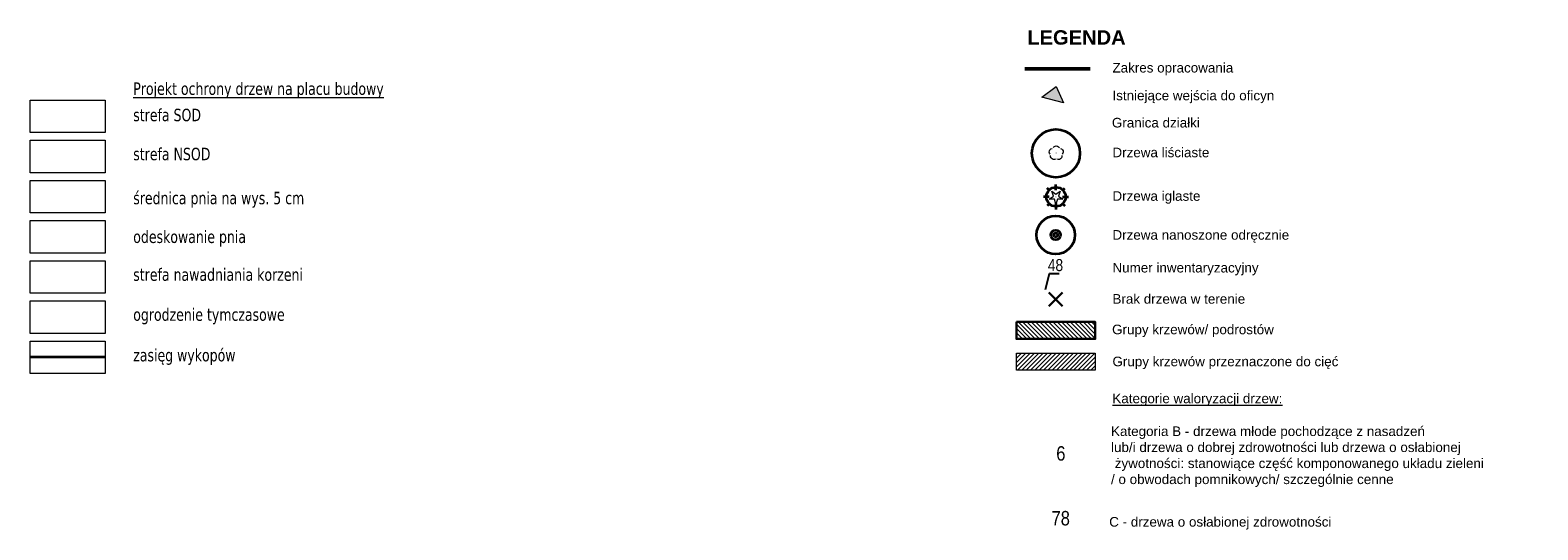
# Model space of a CAD drawing. Extents: x 5477758 to 5478353, y 5918276 to 5918502.
# Tile 127 of 127: x 5478196 to 5478353, y 5918404 to 5918456. Entities that reach past the tile are written whole.
import ezdxf

# ---------------------------------------------------------------- set-up
doc = ezdxf.new("R2010")
doc.units = 0
doc.header["$LTSCALE"] = 0.25
doc.linetypes.add('budynki akt$0$DASHED', pattern=[19.05, 12.7, -6.35])
doc.layers.get('0').update_dxf_attribs({"linetype": 'CONTINUOUS', "lineweight": 13})
for name, color, linetype, lineweight in [('000_wejscia do budynków', 7, 'CONTINUOUS', 0), ('A_GRANICA OPRACOWANIA', 7, 'CONTINUOUS', 0), ('New_ZZ_legenda_Pen_No__1', 7, 'CONTINUOUS', 18), ('ZZ_brak-drzewa', 4, 'CONTINUOUS', 30), ('ZZ_drzewo-nanoszone-recznie', 24, 'CONTINUOUS', 35), ('ZZ_grupa', 60, 'CONTINUOUS', 30), ('ZZ_grupa-krzewow-szraf', 60, 'CONTINUOUS', 13), ('ZZ_korona', 94, 'CONTINUOUS', 35), ('ZZ_legenda', 7, 'CONTINUOUS', 13), ('ZZ_legenda_Pen_No__1', 7, 'CONTINUOUS', 18), ('ZZ_numer-inwentaryzacyjny', 5, 'CONTINUOUS', 25), ('ZZ_zasięg-wykopów', 34, 'FENCELINE2', 35)]:
    doc.layers.add(name, color=color, linetype=linetype, lineweight=lineweight)
doc.layers.add('@WYMIARY', color=7, linetype='CONTINUOUS', lineweight=5, true_color=0x000000)
doc.styles.add('GENERATED_STYLE_2', font='arial.ttf')
doc.styles.add('GENERATED_STYLE_5', font='arialbd.ttf')
doc.styles.add('TAHOMA', font='TAHOMA.TTF', dxfattribs={"width": 0.85})
doc.styles.add('zielen', font='ARIALN.TTF', dxfattribs={"height": 2.5})
doc.linetypes.add('FENCELINE2', pattern='A,0.25,-0.1,[132,ltypeshp.shx,S=0.1,R=0,X=-0.1,Y=0],-0.1,1', length=1.45)

# ---------------------------------------------------------------- blocks, each defined once
blk = doc.blocks.new('zw$2EFF')
at = {"lineweight": 18}
blk.add_hatch(color=256, dxfattribs=at).paths.add_polyline_path([(-0.77, 0.96), (0, 0), (0.77, 0.96)])
blk.add_lwpolyline([(-0.77, 0.96), (0.77, 0.96), (0, 0), (-0.77, 0.96)], dxfattribs=at)
blk = doc.blocks.new('drzewo-odreczne')
at = {"layer": 'ZZ_drzewo-nanoszone-recznie', "linetype": 'Continuous'}
for radius in [0.502, 0.196]:
    blk.add_circle((0, 0), radius, dxfattribs=at)
blk = doc.blocks.new('brak-drzewa')
at = {"layer": 'ZZ_brak-drzewa'}
for p, q in [((-0.71, 0.71), (0.71, -0.71)), ((0.71, 0.71), (-0.71, -0.71))]:
    blk.add_line(p, q, dxfattribs=at)

msp = doc.modelspace()

# ---------------------------------------------------------------- hatches: boundary and pattern name
at = {"layer": 'ZZ_grupa-krzewow-szraf'}
h = msp.add_hatch(dxfattribs=at)
h.set_pattern_fill('ANSI31', color=256, scale=0.1, angle=90)
h.set_pattern_definition([(135, (328.1081, -33.06237), (-0.224506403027, -0.224506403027), [])])
h.paths.add_polyline_path([(5478299.16, 5918426.09), (5478307.37, 5918426.09), (5478307.37, 5918424.32), (5478299.16, 5918424.32)])
h = msp.add_hatch(dxfattribs=at)
h.set_pattern_fill('ANSI31', color=203, scale=0.1)
h.set_pattern_definition([(45, (0, -8.1985), (-0.224506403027, 0.224506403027), [])])
h.paths.add_polyline_path([(5478299.16, 5918422.84), (5478307.37, 5918422.84), (5478307.37, 5918421.07), (5478299.16, 5918421.07)])
at = {"layer": 'ZZ_legenda'}
for points in [[(5478303.31, 5918443.62), (5478303.32, 5918443.62), (5478303.33, 5918443.62), (5478303.34, 5918443.63), (5478303.35, 5918443.65), (5478303.35, 5918443.66), (5478303.35, 5918443.68), (5478303.34, 5918443.69), (5478303.33, 5918443.7), (5478303.32, 5918443.7), (5478303.31, 5918443.71), (5478303.29, 5918443.7), (5478303.28, 5918443.7), (5478303.27, 5918443.69), (5478303.26, 5918443.68), (5478303.26, 5918443.66), (5478303.26, 5918443.65), (5478303.27, 5918443.63), (5478303.28, 5918443.62), (5478303.29, 5918443.62)], [(5478303.28, 5918439.05), (5478303.29, 5918439.05), (5478303.3, 5918439.06), (5478303.31, 5918439.07), (5478303.32, 5918439.08), (5478303.32, 5918439.1), (5478303.32, 5918439.11), (5478303.31, 5918439.12), (5478303.3, 5918439.13), (5478303.29, 5918439.14), (5478303.28, 5918439.14), (5478303.26, 5918439.14), (5478303.25, 5918439.13), (5478303.24, 5918439.12), (5478303.23, 5918439.11), (5478303.23, 5918439.1), (5478303.23, 5918439.08), (5478303.24, 5918439.07), (5478303.25, 5918439.06), (5478303.26, 5918439.05)]]:
    msp.add_hatch(color=252, dxfattribs=at).paths.add_polyline_path(points)

# ---------------------------------------------------------------- linework, layer by layer
msp.add_lwpolyline([(5478299.16, 5918422.84), (5478307.37, 5918422.84), (5478307.37, 5918421.07), (5478299.16, 5918421.07)], close=True)
at = {"layer": '@WYMIARY'}
for points in [[(5478196.47, 5918449.17), (5478204.27, 5918449.17), (5478204.27, 5918445.79), (5478196.47, 5918445.79)], [(5478196.47, 5918444.99), (5478204.27, 5918444.99), (5478204.27, 5918441.61), (5478196.47, 5918441.61)], [(5478196.47, 5918440.81), (5478204.27, 5918440.81), (5478204.27, 5918437.43), (5478196.47, 5918437.43)], [(5478196.47, 5918436.63), (5478204.27, 5918436.63), (5478204.27, 5918433.25), (5478196.47, 5918433.25)], [(5478196.47, 5918432.45), (5478204.27, 5918432.45), (5478204.27, 5918429.07), (5478196.47, 5918429.07)], [(5478196.47, 5918428.27), (5478204.27, 5918428.27), (5478204.27, 5918424.89), (5478196.47, 5918424.89)], [(5478196.47, 5918424.09), (5478204.27, 5918424.09), (5478204.27, 5918420.71), (5478196.47, 5918420.71)]]:
    msp.add_lwpolyline(points, close=True, dxfattribs=at)
at = {"layer": 'A_GRANICA OPRACOWANIA', "color": 1, "linetype": 'budynki akt$0$DASHED', "ltscale": 0.1, "const_width": 0.4}
msp.add_lwpolyline([(5478300.02, 5918452.43), (5478306.84, 5918452.43)], dxfattribs=at)
at = {"layer": 'ZZ_grupa'}
msp.add_lwpolyline([(5478299.16, 5918426.09), (5478307.37, 5918426.09), (5478307.37, 5918424.32), (5478299.16, 5918424.32)], close=True, dxfattribs=at)
at = {"layer": 'ZZ_korona'}
for p, q in [((5478302.58, 5918439.1, 10.12), (5478301.97, 5918439.1, 10.12)), ((5478302.57, 5918439.8, 10.12), (5478302.35, 5918440.02, 10.12)), ((5478303.28, 5918439.79, 10.12), (5478303.28, 5918440.4, 10.12)), ((5478303.97, 5918439.1, 10.12), (5478304.58, 5918439.1, 10.12)), ((5478303.99, 5918439.8, 10.12), (5478304.2, 5918440.02, 10.12)), ((5478302.57, 5918438.39, 10.12), (5478302.35, 5918438.17, 10.12)), ((5478303.28, 5918438.4, 10.12), (5478303.28, 5918437.79, 10.12)), ((5478303.99, 5918438.39, 10.12), (5478304.2, 5918438.17, 10.12))]:
    msp.add_line(p, q, dxfattribs=at)
for centre, radius in [((5478303.28, 5918443.63, 10.12), 2.5), ((5478303.28, 5918439.1, 10.12), 1), ((5478303.25, 5918435.13), 2)]:
    msp.add_circle(centre, radius, dxfattribs=at)
at = {"layer": 'ZZ_legenda', "color": 252}
for p, q in [((5478302.58, 5918443.76), (5478302.59, 5918443.89)), ((5478302.59, 5918443.89), (5478302.65, 5918444.01)), ((5478302.65, 5918444.01), (5478302.75, 5918444.09)), ((5478302.75, 5918444.09), (5478302.87, 5918444.14)), ((5478302.98, 5918444.22), (5478303.07, 5918444.32)), ((5478303.07, 5918444.32), (5478303.18, 5918444.39)), ((5478303.18, 5918444.39), (5478303.31, 5918444.41)), ((5478303.31, 5918444.41), (5478303.43, 5918444.39)), ((5478303.43, 5918444.39), (5478303.55, 5918444.32)), ((5478303.55, 5918444.32), (5478303.63, 5918444.22)), ((5478303.74, 5918444.14), (5478303.86, 5918444.09)), ((5478303.86, 5918444.09), (5478303.96, 5918444.01)), ((5478303.96, 5918444.01), (5478304.02, 5918443.89)), ((5478304.02, 5918443.89), (5478304.04, 5918443.76)), ((5478302.6, 5918443.64), (5478302.58, 5918443.76)), ((5478302.67, 5918443.53), (5478302.6, 5918443.64)), ((5478302.72, 5918443.27), (5478302.71, 5918443.4)), ((5478302.78, 5918443.15), (5478302.72, 5918443.27)), ((5478302.87, 5918443.05), (5478302.78, 5918443.15)), ((5478302.98, 5918443), (5478302.87, 5918443.05)), ((5478303.11, 5918442.98), (5478302.98, 5918443)), ((5478303.24, 5918443.01), (5478303.11, 5918442.98)), ((5478303.5, 5918442.98), (5478303.38, 5918443.01)), ((5478303.63, 5918443), (5478303.5, 5918442.98)), ((5478303.75, 5918443.05), (5478303.63, 5918443)), ((5478303.84, 5918443.15), (5478303.75, 5918443.05)), ((5478303.89, 5918443.27), (5478303.84, 5918443.15)), ((5478303.9, 5918443.4), (5478303.89, 5918443.27)), ((5478304.01, 5918443.64), (5478303.94, 5918443.53)), ((5478304.04, 5918443.76), (5478304.01, 5918443.64))]:
    msp.add_line(p, q, dxfattribs=at)
at = {"layer": 'ZZ_legenda', "color": 252, "ltscale": 0.25, "elevation": 10.12}
msp.add_lwpolyline([(5478303.01, 5918439.18), (5478302.87, 5918439.6), (5478302.84, 5918439.7), (5478303.28, 5918439.38), (5478303.72, 5918439.7), (5478303.55, 5918439.18), (5478303.99, 5918438.86), (5478303.45, 5918438.86), (5478303.28, 5918438.35), (5478303.11, 5918438.86), (5478302.56, 5918438.86), (5478303.01, 5918439.18)], dxfattribs=at)
at = {"layer": 'ZZ_numer-inwentaryzacyjny'}
msp.add_lwpolyline([(5478302.2, 5918429.47), (5478302.62, 5918431.14), (5478303.62, 5918431.14)], dxfattribs=at)
at = {"layer": 'ZZ_zasięg-wykopów', "ltscale": 0.05}
msp.add_line((5478204.27, 5918422.4), (5478196.47, 5918422.4), dxfattribs=at)

# ---------------------------------------------------------------- block references
at = {"layer": '000_wejscia do budynków', "lineweight": 18, "xscale": 1.5, "yscale": 1.5, "zscale": 1.5, "rotation": 165.4785844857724}
msp.add_blockref('zw$2EFF', (5478303.29, 5918450.58), dxfattribs=at)
at = {"layer": 'ZZ_brak-drzewa'}
msp.add_blockref('brak-drzewa', (5478303.26, 5918428.43), dxfattribs=at)
at = {"layer": 'ZZ_drzewo-nanoszone-recznie', "rotation": 98.49156574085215}
msp.add_blockref('drzewo-odreczne', (5478303.25, 5918435.13), dxfattribs=at)

# ---------------------------------------------------------------- texts
at = {"layer": 'New_ZZ_legenda_Pen_No__1', "linetype": 'Continuous', "char_height": 1, "attachment_point": 1, "rotation": 359.9974, "style": 'GENERATED_STYLE_2'}
for s, insert in [('{\\A1;Zakres opracowania}', (5478309.16, 5918453.04)), ('{\\A1;Istniejące wejścia do oficyn}', (5478309.16, 5918450.15)), ('{\\A1;Granica działki}', (5478309.1, 5918447.32)), ('\\A1;Drzewa liściaste', (5478309.16, 5918444.22)), ('\\A1;Drzewa iglaste', (5478309.16, 5918439.69)), ('\\A1;Drzewa nanoszone odręcznie', (5478309.16, 5918435.64)), ('\\A1;Numer inwentaryzacyjny', (5478309.16, 5918432.23)), ('\\A1;Brak drzewa w terenie', (5478309.16, 5918428.98)), ('\\A1;Grupy krzewów/ podrostów', (5478309.12, 5918425.8)), ('\\A1;Grupy krzewów przeznaczone do cięć', (5478309.16, 5918422.47)), ('\\pxt9;{\\LKategorie waloryzacji drzew:}', (5478309.15, 5918418.62)), ('Kategoria B - drzewa młode pochodzące z nasadzeń \\Plub/i drzewa o dobrej zdrowotności lub drzewa o osłabionej\\P żywotności: stanowiące część komponowanego układu zieleni\\P/ o obwodach pomnikowych/ szczególnie cenne', (5478309.01, 5918415.21)), ('\\pxt9.759036;{\\fArial|b0|i0|c238|p34;C - drzewa o osłabionej zdrowotności}', (5478308.82, 5918405.78, -10.12))]:
    msp.add_mtext(s, dxfattribs=dict(at, insert=insert))
at = {"layer": 'ZZ_legenda', "transparency": 33554671, "char_height": 1.3, "attachment_point": 1, "style": 'TAHOMA'}
for s, insert, width in [('{\\LProjekt ochrony drzew na placu budowy}', (5478207.2, 5918451.01), 41.7661), ('strefa SOD', (5478207.2, 5918448.27), 31.2804), ('strefa NSOD', (5478207.2, 5918444.21), 31.2804), ('średnica pnia na wys. 5 cm', (5478207.2, 5918439.63), 31.2804), ('odeskowanie pnia', (5478207.2, 5918435.6), 31.2804), ('strefa nawadniania korzeni', (5478207.2, 5918431.66), 31.2804), ('ogrodzenie tymczasowe', (5478207.2, 5918427.5), 31.2804), ('zasięg wykopów', (5478207.2, 5918423.28), 31.2804)]:
    msp.add_mtext(s, dxfattribs=dict(at, insert=insert, width=width))
at = {"layer": 'ZZ_legenda', "color": 5, "transparency": 33554671, "insert": (5478303.31, 5918413.15, -10.12), "char_height": 1.5, "width": 2.0646, "attachment_point": 1, "rotation": 359.8862, "style": 'zielen'}
msp.add_mtext('6', dxfattribs=at)
at = {"layer": 'ZZ_legenda', "color": 30, "true_color": 0xf8991e, "transparency": 33554671, "insert": (5478302.82, 5918406.41, -10.12), "char_height": 1.5, "width": 2.0646, "attachment_point": 1, "rotation": 359.8862, "style": 'zielen'}
msp.add_mtext('78', dxfattribs=at)
at = {"layer": 'ZZ_legenda_Pen_No__1', "linetype": 'Continuous', "insert": (5478300.29, 5918454.92), "char_height": 1.5, "attachment_point": 7, "rotation": 360, "style": 'GENERATED_STYLE_5'}
msp.add_mtext('{\\A1;LEGENDA}', dxfattribs=at)
at = {"layer": 'ZZ_numer-inwentaryzacyjny', "linetype": 'Continuous', "insert": (5478302.43, 5918432.62), "char_height": 1.25, "width": 1.6579, "attachment_point": 1, "style": 'zielen'}
msp.add_mtext('48', dxfattribs=at)

doc.saveas('drawing.dxf')
